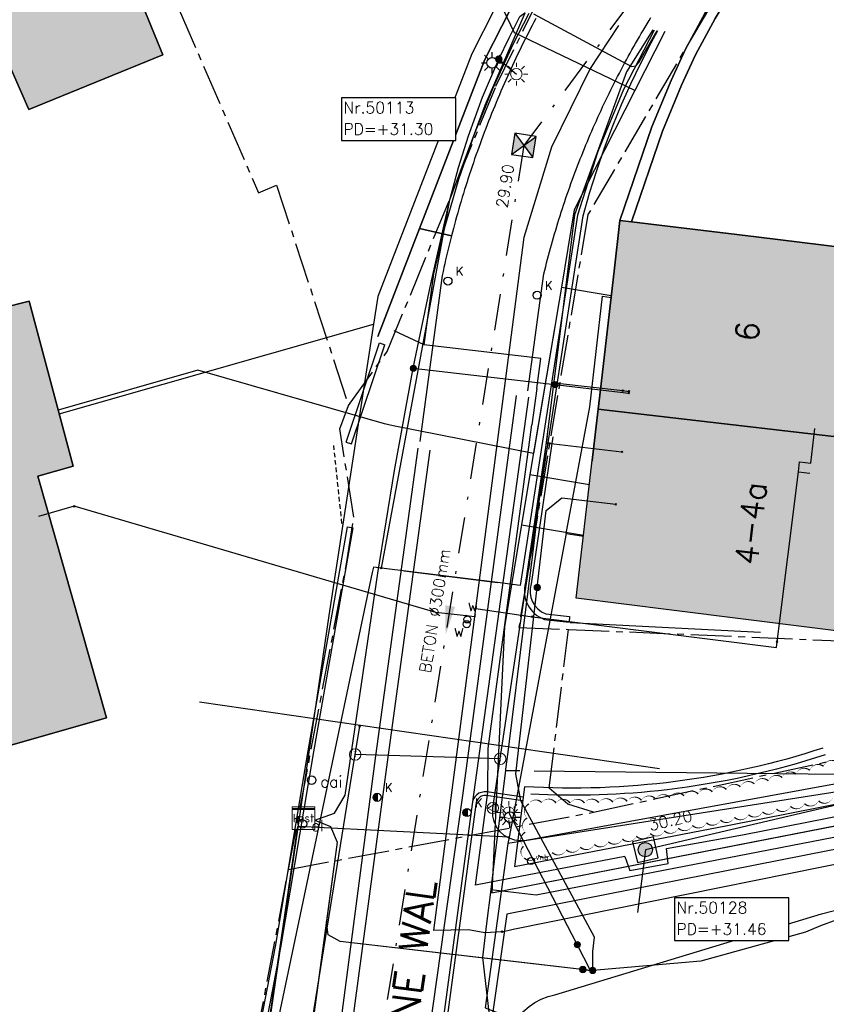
# Model space of a CAD drawing. Header units: metres. Extents: x 202952 to 203755, y 349031 to 349702.
# Tile 33 of 84: x 203191 to 203220, y 349358 to 349393. Entities that reach past the tile are written whole.
import ezdxf
from ezdxf.enums import TextEntityAlignment as Align

# ---------------------------------------------------------------- set-up
doc = ezdxf.new("R2010")
doc.units = ezdxf.units.M
for name, pattern in [('1-200 CENTER', [4.28625, 2.8575, -0.47625, 0.47625, -0.47625]), ('1-200 DASHDOT', [2.54, 1.27, -0.635, 0, -0.635]), ('1-200 HIDDEN', [0.9525, 0.635, -0.3175])]:
    doc.linetypes.add(name, pattern=pattern)
for name, color, linetype in [('bgt.onbegroeidterreindeel', 252, 'Continuous'), ('PH-ALG-WERKGRENS', 3, '1-200 WERKGRENS'), ('PH-BEST-BEBOUWING', 1, 'Continuous'), ('PH-BEST-BEBOUWING-ARCERING', 254, 'Continuous'), ('PH-BEST-BEGROEIIING', 252, 'Continuous'), ('PH-BEST-CAIKAST', 6, 'Continuous'), ('PH-BEST-ELKETRAKAST', 6, 'Continuous'), ('PH-BEST-HUISNUMMER', 7, 'Continuous'), ('PH-BEST-INDACTIEF INGETEKEND', 96, '1-200 DASHDOT'), ('PH-BEST-KADASTRALE-GRENS', 240, '1-200 CENTER'), ('PH-BEST-KL-DATA_EUROFIBER', 115, '1-200 EUROFIBER'), ('PH-BEST-KL-DATA_GEBROERDES van donk', 115, '1-200 DATA'), ('PH-BEST-KL-DATA_KPN', 115, '1-200 TELEFONIE-KPN'), ('PH-BEST-KL-DATA_ZIGGO BV', 115, '1-200 ZIGGO'), ('PH-BEST-KL-GAS_HOGEDRUK_ENEXIS', 115, '1-200 GASLEIDING HOGE DRUK'), ('PH-BEST-KL-GAS_LAGEDRUK_ENEXIS', 115, '1-200 GASLEIDING LAGE DRUK'), ('PH-BEST-KL-LAAGSPANNING-ENEXIS', 115, '1-200 LAAGSPANNING'), ('PH-BEST-KL-WATER-WML', 115, '1-200 WML'), ('PH-BEST-KL-WATER-WML-buiten gebruik', 11, '1-200 WML'), ('PH-BEST-KOLK', 8, 'Continuous'), ('PH-BEST-LICHTMAST-HANDHAVENB', 6, 'Continuous'), ('PH-BEST-MUUR-INDICATIEF INGETEKEND', 1, 'Continuous'), ('PH-BEST-POORT', 8, '1-200 HIDDEN'), ('PH-BEST-PUT-HANDHAVEN', 44, 'Continuous'), ('PH-BEST-RIO-DICHTSCHUIMEN', 222, '1-200 BATTING'), ('PH-BEST-RIO-HANDHAVEN-GEMENGD', 44, '1-200 DASHDOT'), ('PH-BEST-RIO-TE SCHUIMEN PUT', 222, 'Continuous'), ('PH-BEST-RIO-TEKST', 8, 'Continuous'), ('PH-BEST-RIO-TEKST-PUTTENSTAAT', 8, 'Continuous'), ('PH-BEST-RIO-TEKST-VLOEIVLAK', 8, 'Continuous'), ('PH-BEST-RIO-TEKST-VLOEIVLAK TE SCHUIMEN RIOOL', 8, 'Continuous'), ('PH-BEST-RIO-VERWIJDEREN', 20, '1-200 ZIGZAG'), ('PH-BEST-STRAATNAAM-RIOLERING', 7, 'Continuous'), ('PH-BEST-WEGDEEL', 254, 'Continuous'), ('PH-INM-AFSLUITER WATER', 6, 'Continuous'), ('PH-INM-AFVALBAK', 6, 'Continuous'), ('PH-INM-HAAG', 96, '1-200 BLOKHAAG'), ('PH-INM-KANTVERHARDING', 9, 'Continuous'), ('PH-INM-KOLK VERWIJDEREN', 6, 'Continuous'), ('PH-OPBREEK-BEGROEIING', 96, 'Continuous')]:
    doc.layers.add(name, color=color, linetype=linetype)
doc.styles.add('ISO', font='ISO')
doc.styles.add('NLCS-ISO', font='txt')
doc.styles.add('RDL_MAATVOERING', font='romans.shx')
doc.styles.add('ROMANS', font='romans.shx')
doc.linetypes.add('1-200 BATTING', pattern='A,1.27e-05,-0.127,[134,ltypeshp.shx,S=0.127,R=0,X=-0.127,Y=0],-0.254,[134,ltypeshp.shx,S=0.127,R=180,X=0.127,Y=0],-0.127', length=0.508013)
doc.linetypes.add('1-200 BLOKHAAG', pattern='A,0,-0.035,[1,Gras.shx,S=5,R=0,X=0,Y=0.0025],-0.475', length=0.51)
doc.linetypes.add('1-200 DATA', pattern='A,1.5,-0.6,["DATA",ROMANS,S=0.24,R=0,X=-0.5,Y=-0.12],-0.3', length=2.4)
doc.linetypes.add('1-200 EUROFIBER', pattern='A,1.5,-0.6,["EURO",ROMANS,S=0.24,R=0,X=-0.5,Y=-0.12],-0.65', length=2.75)
doc.linetypes.add('1-200 GASLEIDING HOGE DRUK', pattern='A,1.5,-0.6,["GAS HD",ROMANS,S=0.24,R=0,X=-0.5,Y=-0.12],-1.1', length=3.2)
doc.linetypes.add('1-200 GASLEIDING LAGE DRUK', pattern='A,1.5,-0.6,["GAS LD",ROMANS,S=0.24,R=0,X=-0.5,Y=-0.12],-1', length=3.1)
doc.linetypes.add('1-200 LAAGSPANNING', pattern='A,1.5,-0.6,["LS",ROMANS,S=0.24,R=0,X=-0.45,Y=-0.12],-0.05', length=2.15)
doc.linetypes.add('1-200 TELEFONIE-KPN', pattern='A,1.5,-0.6,["KPN",ROMANS,S=0.24,R=0,X=-0.5,Y=-0.12],-0.3', length=2.4)
doc.linetypes.add('1-200 WERKGRENS', pattern='A,1.5,-0.6,["WERK",ROMANS,S=0.24,R=0,X=-0.5,Y=-0.12],-0.45', length=2.55)
doc.linetypes.add('1-200 WML', pattern='A,1.5,-0.6,["WML",ROMANS,S=0.24,R=0,X=-0.5,Y=-0.12],-0.3', length=2.4)
doc.linetypes.add('1-200 ZIGGO', pattern='A,1.5,-0.6,["ZIGGO",ROMANS,S=0.24,R=0,X=-0.5,Y=-0.12],-0.65', length=2.75)
doc.linetypes.add('1-200 ZIGZAG', pattern='A,0.0001016,-0.2032,[131,ltypeshp.shx,S=0.2032,R=0,X=-0.2032,Y=0],-0.4064,[131,ltypeshp.shx,S=0.2032,R=180,X=0.2032,Y=0],-0.2032', length=0.812902)

# ---------------------------------------------------------------- blocks, each defined once
blk = doc.blocks.new('SKL-WTB_HULP_OVERIG-SO')
at = {"color": 0, "linetype": 'ByBlock', "lineweight": 18}
for points in [[(-0.14, 0.14), (0.14, -0.14)], [(0.14, 0.14), (-0.14, -0.14)]]:
    blk.add_lwpolyline(points, dxfattribs=at)
at = {"color": 0, "linetype": 'ByBlock', "lineweight": 18, "style": 'NLCS-ISO', "flags": 1}
for tag, p in [('TYPE', (1.5, 0)), ('LABEL', (1.5, -1.5)), ('OMSCHRIJVING', (1.5, -3))]:
    blk.add_attdef(tag, p, '', height=1, dxfattribs=at)
blk = doc.blocks.new('SKL-WTB_HULP_KAST-SO')
at = {"color": 0, "linetype": 'ByBlock', "lineweight": 18}
for points in [[(-2, 2), (2, 2), (2, 1.68), (-2, 1.68)], [(-2, 1.52), (2, 1.52), (2, -2), (-2, -2)]]:
    blk.add_lwpolyline(points, close=True, dxfattribs=at)
at = {"color": 0, "linetype": 'ByBlock', "lineweight": 18, "style": 'NLCS-ISO'}
blk.add_text('kast', height=1.5, dxfattribs=at).set_placement((0, 0), align=Align.MIDDLE_CENTER)
at = {"color": 0, "linetype": 'ByBlock', "lineweight": 18, "style": 'NLCS-ISO', "flags": 1}
for tag, p in [('TYPE', (2.5, 0)), ('LABEL', (2.5, -1.5)), ('OMSCHRIJVING', (2.5, -3))]:
    blk.add_attdef(tag, p, '', height=1, dxfattribs=at)
blk = doc.blocks.new('SKL-WTB_HULP_MOF-SO')
at = {"linetype": 'ByBlock', "lineweight": 18}
h = blk.add_hatch(color=0, dxfattribs=at)
h.dxf.hatch_style = 1
h.paths.add_polyline_path([(-0.5625, 0, 1), (0.5625, 0, 1)])
at = {"color": 0, "linetype": 'ByBlock', "lineweight": 18}
blk.add_circle((0, 0), 0.5625, dxfattribs=at)
at = {"color": 0, "linetype": 'ByBlock', "lineweight": 18, "style": 'NLCS-ISO', "flags": 1}
for tag, p in [('TYPE', (1.5, 0)), ('LABEL', (1.5, -1.5)), ('OMSCHRIJVING', (1.5, -3))]:
    blk.add_attdef(tag, p, '', height=1, dxfattribs=at)
blk = doc.blocks.new('SKL-ET_OV_LICHTMAST-SO')
at = {"color": 0, "linetype": 'ByBlock', "lineweight": 18}
for points in [[(0, 2), (0, 1.25)], [(-1.25, 0), (-2, 0)], [(-1.41, 1.41), (-0.88, 0.88)], [(0.88, 0.88), (1.41, 1.41)], [(2, 0), (1.25, 0)], [(-1.41, -1.41), (-0.88, -0.88)], [(0, -1.25), (0, -2)], [(0.88, -0.88), (1.41, -1.41)]]:
    blk.add_lwpolyline(points, dxfattribs=at)
blk.add_circle((0, 0), 1, dxfattribs=at)
blk = doc.blocks.new('SKL-WTB_HULP_T STUK-SO')
at = {"color": 0, "linetype": 'ByBlock', "lineweight": 18}
blk.add_circle((0, 0), 1, dxfattribs=at)
at = {"color": 0, "linetype": 'ByBlock', "lineweight": -2, "style": 'NLCS-ISO'}
blk.add_text('T', height=1, dxfattribs=at).set_placement((0, 0), align=Align.MIDDLE_CENTER)
at = {"color": 0, "linetype": 'ByBlock', "lineweight": 18, "style": 'NLCS-ISO', "flags": 1}
for tag, p in [('TYPE', (1.5, 0)), ('LABEL', (1.5, -1.5)), ('OMSCHRIJVING', (1.5, -3))]:
    blk.add_attdef(tag, p, '', height=1, dxfattribs=at)
blk = doc.blocks.new('SKL-WTB_HULP_VERLOOP-SO')
at = {"color": 0, "linetype": 'ByBlock', "lineweight": 18}
for points in [[(0.44, 0.72), (-0.88, 0)], [(0.44, -0.72), (-0.88, 0)], [(0.44, -0.72), (0.44, 0.72)]]:
    blk.add_lwpolyline(points, dxfattribs=at)
blk.add_circle((0, 0), 1, dxfattribs=at)
at = {"color": 0, "linetype": 'ByBlock', "lineweight": 18, "style": 'NLCS-ISO', "flags": 1}
for tag, p in [('TYPE', (1.5, 0)), ('LABEL', (1.5, -1.5)), ('OMSCHRIJVING', (1.5, -3))]:
    blk.add_attdef(tag, p, '', height=1, dxfattribs=at)
blk = doc.blocks.new('*U50')
blk.add_circle((0, 0), 0.142)
at = {"ltscale": 0.05, "style": 'ROMANS'}
blk.add_text('K', height=0.3, dxfattribs=at).set_placement((0.277, 0.195))
blk = doc.blocks.new('65')
at = {"color": 0}
blk.add_circle((0, 0), 0.25, dxfattribs=at)
at = {"color": 0, "style": 'ISO'}
blk.add_attdef('65', (0.6, 0), '', height=0.9, dxfattribs=at)
blk = doc.blocks.new('*U26')
h = blk.add_hatch(color=256)
h.paths.add_polyline_path([(0, 0), (-0.375, 0.375), (-0.375, -0.375)])
h.paths.add_polyline_path([(0.375, 0.375), (0, 0), (0.375, -0.375)])
for p, q in [((-0.375, -0.375), (0.375, 0.375)), ((-0.375, 0.375), (0.375, -0.375))]:
    blk.add_line(p, q)
blk.add_lwpolyline([(-0.375, -0.375), (0.375, -0.375), (0.375, 0.375), (-0.375, 0.375)], close=True)
blk = doc.blocks.new('Materialisatie')
blk.add_solid([(-1.04, 0.173), (-1.04, -0.173), (0, 0)])
at = {"style": 'ROMANS'}
blk.add_attdef('MATERIALISATIE', (-2.631, 0.657), '', height=0.4, dxfattribs=at)
blk = doc.blocks.new('CAI-kast')
blk.add_circle((0, 0), 0.15)
at = {"style": 'RDL_MAATVOERING'}
blk.add_text('cai', height=0.4, dxfattribs=at).set_placement((0.302, -0.254))
blk = doc.blocks.new('83')
at = {"color": 0}
blk.add_circle((0, 0), 0.25, dxfattribs=at)
at = {"color": 0, "style": 'ISO'}
blk.add_attdef('83', (0.6, 0), '', height=0.9, dxfattribs=at)
blk = doc.blocks.new('Elektrakast')
blk.add_circle((0, 0), 0.15)
at = {"style": 'RDL_MAATVOERING'}
blk.add_text('el', height=0.4, dxfattribs=at).set_placement((0.302, -0.254))
blk = doc.blocks.new('*U49')
h = blk.add_hatch(color=256)
edge = h.paths.add_edge_path()
edge.add_arc((0, 0), 0.252, 0, 360)
blk.add_lwpolyline([(-0.375, -0.375), (0.375, -0.375), (0.375, 0.375), (-0.375, 0.375)], close=True)
blk.add_circle((0, 0), 0.252)
blk = doc.blocks.new('Puttenstaat bestaand')
blk.add_wipeout([(0, 0), (4, 0), (4, 1.5), (0, 1.5)])
blk.add_lwpolyline([(0, 0), (4, 0), (4, 1.5), (0, 1.5)], close=True)
at = {"style": 'ROMANS'}
for tag, p in [('NR', (0.066, 0.955)), ('PD', (0.066, 0.203))]:
    blk.add_attdef(tag, p, '', height=0.4, dxfattribs=at)
blk = doc.blocks.new('Lichtmast 2')
at = {"flags": 128}
for points in [[(0, 0.25), (0, 0.5)], [(-0.5, 0), (-0.25, 0)], [(-0.354, 0.354), (-0.177, 0.177)], [(0.177, 0.177), (0.354, 0.354)], [(0.25, 0), (0.5, 0)], [(-0.354, -0.354), (-0.177, -0.177)], [(0, -0.5), (0, -0.25)], [(0.177, -0.177), (0.354, -0.354)]]:
    blk.add_lwpolyline(points, dxfattribs=at)
blk.add_circle((0, 0), 0.25)
blk = doc.blocks.new('*U51')
h = blk.add_hatch(color=256)
edge = h.paths.add_edge_path()
edge.add_arc((0, 0), 0.142, 90, 270)
edge.add_line((0, -0.142), (0, 0.142))
blk.add_line((0, 0.142), (0, -0.142))
blk.add_circle((0, 0), 0.142)
at = {"ltscale": 0.05, "style": 'ROMANS'}
blk.add_text('K', height=0.3, dxfattribs=at).set_placement((0.277, 0.195))

msp = doc.modelspace()

# ---------------------------------------------------------------- hatches: boundary and pattern name
at = {"layer": 'PH-BEST-BEBOUWING-ARCERING'}
for points in [[(203193.353, 349399.03), (203192.904, 349398.847), (203188.674, 349397.258), (203188.415, 349397.152), (203191.681, 349389.702), (203196.376, 349391.617)], [(203192, 349376.86), (203193.24, 349377.21), (203191.7, 349382.99), (203183.201, 349380.844), (203181.88, 349380.51), (203183.28, 349375.5), (203183.49, 349374.75), (203183.292, 349374.695), (203182.34, 349374.43), (203183.35, 349370.824), (203184.8, 349365.65), (203194.41, 349368.39)], [(203222.591, 349372.38), (203221.266, 349372.549), (203220.871, 349372.6), (203220.711, 349371.35), (203219.222, 349371.537), (203214.192, 349372.169), (203210.861, 349372.588), (203211.429, 349377.508), (203211.625, 349379.204), (203222.893, 349377.902)]]:
    msp.add_hatch(color=256, dxfattribs=at).paths.add_polyline_path(points)
h = msp.add_hatch(color=256, dxfattribs=at)
h.paths.add_polyline_path([(203221.046, 349384.768), (203222.16, 349384.632), (203221.651, 349386.888), (203229.178, 349388.416), (203232.318, 349389.066), (203234.866, 349389.594), (203237.08, 349377.7), (203238.48, 349371.87), (203236.483, 349371.392), (203231.778, 349370.265), (203231.34, 349370.16), (203230.751, 349372.613), (203229.94, 349375.99), (203229.063, 349379.641), (203223.405, 349378.764), (203223.35, 349378.33), (203223.058, 349376.041), (203222.59, 349372.38), (203222.892, 349377.902), (203222.993, 349379.737), (203221.52, 349379.53), (203221.978, 349384.206), (203221.105, 349384.346)], flags=16)
h.paths.add_polyline_path([(203222.59, 349372.38), (203221.265, 349372.549), (203220.87, 349372.6), (203220.71, 349371.35), (203219.221, 349371.537), (203214.191, 349372.169), (203210.86, 349372.588), (203211.428, 349377.508), (203211.624, 349379.204), (203222.892, 349377.902)], flags=17)
h = msp.add_hatch(color=256, dxfattribs=at)
h.paths.add_polyline_path([(203221.046, 349384.768), (203222.16, 349384.632), (203221.651, 349386.888), (203229.178, 349388.416), (203232.318, 349389.066), (203234.866, 349389.594), (203237.08, 349377.7), (203238.48, 349371.87), (203236.483, 349371.392), (203231.778, 349370.265), (203231.34, 349370.16), (203230.751, 349372.613), (203229.94, 349375.99), (203229.063, 349379.641), (203223.405, 349378.764), (203223.35, 349378.33), (203223.058, 349376.041), (203222.59, 349372.38), (203222.892, 349377.902), (203222.993, 349379.737), (203221.52, 349379.53), (203221.978, 349384.206), (203221.105, 349384.346)], flags=16)
h.paths.add_polyline_path([(203211.624, 349379.204), (203211.704, 349379.892), (203212.184, 349384.043), (203212.389, 349385.821), (203212.795, 349385.772), (203217.164, 349385.24), (203221.046, 349384.768), (203221.105, 349384.346), (203221.978, 349384.206), (203221.52, 349379.53), (203222.993, 349379.737), (203222.892, 349377.902)], flags=17)

# ---------------------------------------------------------------- linework, layer by layer
at = {"layer": 'bgt.onbegroeidterreindeel'}
for points in [[(203192.904, 349398.847), (203188.674, 349397.258), (203188.415, 349397.152), (203191.681, 349389.702), (203196.376, 349391.617), (203193.353, 349399.03), (203192.904, 349398.847)], [(203212.795, 349385.772), (203213.882, 349388.953), (203214.548, 349390.565), (203215.037, 349391.62), (203215.72, 349392.901), (203216.471, 349394.145), (203217.286, 349395.349), (203218.122, 349396.453), (203217.803, 349396.694), (203219.092, 349398.223), (203221.651, 349386.888), (203222.16, 349384.632), (203221.046, 349384.768), (203217.164, 349385.24), (203212.795, 349385.772)], [(203191.7, 349382.99), (203183.201, 349380.844), (203181.88, 349380.51), (203183.28, 349375.5), (203183.49, 349374.75), (203183.292, 349374.695), (203182.34, 349374.43), (203183.35, 349370.824), (203184.8, 349365.65), (203194.41, 349368.39), (203192, 349376.86), (203193.24, 349377.21), (203191.7, 349382.99)]]:
    msp.add_lwpolyline(points, close=True, dxfattribs=at)
msp.add_lwpolyline([(203208.852, 349393.811), (203207.658, 349391.457), (203207.355, 349390.674), (203206.619, 349388.769), (203205.368, 349385.536), (203203.907, 349381.756)], dxfattribs=at)
at = {"layer": 'PH-ALG-WERKGRENS'}
msp.add_lwpolyline([(203197.664, 349368.954), (203213.779, 349366.611)], dxfattribs=at)
at = {"layer": 'PH-BEST-BEBOUWING'}
for points in [[(203192.904, 349398.847), (203193.353, 349399.03), (203196.376, 349391.617), (203191.681, 349389.702), (203188.415, 349397.152), (203188.674, 349397.258), (203192.904, 349398.847)], [(203211.624, 349379.204), (203211.704, 349379.892), (203212.184, 349384.043), (203212.389, 349385.821), (203212.795, 349385.772), (203217.164, 349385.24), (203221.046, 349384.768), (203221.105, 349384.346), (203221.978, 349384.206), (203221.52, 349379.53), (203222.993, 349379.737), (203222.892, 349377.902), (203211.624, 349379.204)], [(203191.7, 349382.99), (203193.24, 349377.21), (203192, 349376.86), (203194.41, 349368.39), (203184.8, 349365.65), (203183.35, 349370.824), (203182.34, 349374.43), (203183.292, 349374.695), (203183.49, 349374.75), (203183.28, 349375.5), (203181.88, 349380.51), (203183.201, 349380.844), (203191.7, 349382.99)], [(203222.59, 349372.38), (203221.265, 349372.549), (203220.87, 349372.6), (203220.71, 349371.35), (203219.221, 349371.537), (203214.191, 349372.169), (203210.86, 349372.588), (203211.428, 349377.508), (203211.624, 349379.204), (203222.892, 349377.902), (203222.59, 349372.38)]]:
    msp.add_lwpolyline(points, close=True, dxfattribs=at)
at = {"layer": 'PH-BEST-BEGROEIIING'}
msp.add_lwpolyline([(203212.795, 349385.772), (203212.389, 349385.821), (203213.508, 349389.094), (203214.182, 349390.726), (203214.679, 349391.798), (203215.372, 349393.099), (203216.134, 349394.361), (203216.961, 349395.582), (203217.803, 349396.694), (203218.122, 349396.453), (203217.286, 349395.349), (203216.471, 349394.145), (203215.72, 349392.901), (203215.037, 349391.62), (203214.548, 349390.565), (203213.882, 349388.953), (203212.795, 349385.772)], close=True, dxfattribs=at)
at = {"layer": 'PH-BEST-INDACTIEF INGETEKEND', "linetype": '1-200 BLOKHAAG', "flags": 128}
msp.add_lwpolyline([(203219.578, 349367.097, -0.05014), (203214.042, 349365.872, -0.042227), (203209.265, 349365.714)], format="xyb", dxfattribs=at)
at = {"layer": 'PH-BEST-KADASTRALE-GRENS', "ltscale": 0.5}
for p, q in [((203211.461, 349365.085), (203239.345, 349371.116)), ((203200.782, 349363.077), (203211.461, 349365.085))]:
    msp.add_line(p, q, dxfattribs=at)
for points in [[(203185.456, 349420.772), (203191.829, 349404.988), (203199.734, 349386.786), (203200.364, 349387.054), (203202.885, 349379.338)], [(203225.404, 349403.52), (203218.705, 349398.702), (203211.27, 349386.024), (203208.843, 349371.557), (203210.586, 349371.49)], [(203202.885, 349379.338), (203204.236, 349381.222), (203208.046, 349390.522), (203213.926, 349402.507)], [(203210.586, 349371.49), (203222.621, 349370.983), (203222.59, 349372.38), (203222.993, 349379.737), (203221.52, 349379.53), (203221.978, 349384.206), (203221.105, 349384.346), (203220.776, 349386.706), (203221.55, 349386.868), (203229.178, 349388.416), (203228.99, 349389.21)], [(203200.782, 349363.077), (203202.807, 349373.791), (203203.072, 349375.421), (203202.576, 349378.517), (203202.885, 349379.338)], [(203211.461, 349365.085), (203210.56, 349365.369), (203209.915, 349365.926), (203210.586, 349371.49)], [(203198.095, 349354.371), (203199.041, 349355.646), (203199.636, 349357.051), (203200.782, 349363.077)]]:
    msp.add_lwpolyline(points, dxfattribs=at)
at = {"layer": 'PH-BEST-KL-DATA_EUROFIBER'}
for points in [[(203205.531, 349381.46), (203205.868, 349383.946), (203206.268, 349385.618), (203206.748, 349387.261), (203207.308, 349388.878), (203207.945, 349390.467), (203208.662, 349392.021), (203209.213, 349393.079)], [(203205.531, 349381.46), (203204.485, 349381.953)], [(203209.479, 349379.931), (203209.622, 349380.987), (203209.522, 349380.998), (203205.63, 349381.448), (203205.531, 349381.46)], [(203209.479, 349379.931), (203209.306, 349378.655)], [(203212.565, 349363.53), (203208.89, 349362.827), (203207.327, 349362.528), (203207.766, 349365.775), (203207.774, 349367.321), (203209.306, 349378.655)], [(203212.565, 349363.53), (203212.741, 349363.047), (203214.076, 349363.29), (203214.018, 349363.808), (203216.679, 349364.295), (203237.249, 349368.342)]]:
    msp.add_lwpolyline(points, dxfattribs=at)
at = {"layer": 'PH-BEST-KL-DATA_GEBROERDES van donk'}
for points in [[(203213.958, 349392.438), (203212.913, 349390.377), (203208.691, 349392.388), (203208.307, 349393.202)], [(203212.913, 349390.377), (203210.792, 349386.196)], [(203210.792, 349386.196), (203210.337, 349383.484)], [(203210.337, 349383.484), (203210.256, 349383.002)], [(203210.337, 349383.484), (203212.086, 349383.19)], [(203210.256, 349383.002), (203209.235, 349376.917), (203208.94, 349375.16)], [(203210.256, 349383.002), (203209.358, 349377.653)], [(203204.451, 349378.621), (203204.149, 349378.698), (203197.603, 349380.569), (203192.716, 349379.175)], [(203209.358, 349377.653), (203204.451, 349378.621)], [(203209.235, 349376.917), (203211.319, 349376.567)], [(203208.94, 349375.16), (203208.342, 349371.593), (203207.902, 349362.255)], [(203208.94, 349375.16), (203211.115, 349374.795)], [(203207.902, 349362.255), (203231.083, 349366.786)], [(203207.902, 349362.255), (203231.082, 349366.785)]]:
    msp.add_lwpolyline(points, dxfattribs=at)
at = {"layer": 'PH-BEST-KL-DATA_KPN'}
for points in [[(203204.037, 349373.639), (203206.431, 349386.541), (203207.666, 349389.854), (203209.07, 349393.099)], [(203213.584, 349392.489), (203212.511, 349390.403), (203211.614, 349388.235), (203210.899, 349386.001), (203208.899, 349373.033), (203208.105, 349373.132), (203204.037, 349373.639)], [(203204.037, 349373.639), (203203.755, 349373.672), (203203.715, 349373.479), (203200.26, 349357.058), (203200.202, 349356.734), (203200.119, 349356.416), (203200.012, 349356.106), (203199.88, 349355.805), (203199.726, 349355.515), (203199.549, 349355.237), (203199.351, 349354.975), (203199.132, 349354.727), (203198.895, 349354.497), (203198.64, 349354.287), (203198.369, 349354.097), (203198.084, 349353.929), (203197.787, 349353.784), (203197.479, 349353.663), (203193.602, 349352.692), (203191.187, 349351.987), (203176.992, 349348.005), (203174.902, 349347.38)], [(203204.83, 349373.54), (203208.105, 349373.132)]]:
    msp.add_lwpolyline(points, dxfattribs=at)
at = {"layer": 'PH-BEST-KL-DATA_ZIGGO BV'}
for points in [[(203208.003, 349393.243), (203207.201, 349391.661), (203203.913, 349383.158), (203203.763, 349382.181)], [(203210.501, 349374.847), (203211.332, 349379.284), (203211.78, 349383.164), (203212.077, 349383.123)], [(203192.752, 349379.041), (203203.763, 349382.181)], [(203203.763, 349382.181), (203202.193, 349371.974), (203199.737, 349355.209)], [(203210.501, 349374.847), (203208.511, 349364.216)], [(203210.501, 349374.847), (203211.111, 349374.762)], [(203219.999, 349365.795), (203208.467, 349363.983)], [(203199.698, 349354.947), (203201.111, 349364.587)], [(203208.511, 349364.216), (203201.111, 349364.587)], [(203208.511, 349364.216), (203208.467, 349363.983)], [(203208.467, 349363.983), (203207.664, 349358.236), (203210.741, 349357.042), (203216.256, 349355.165), (203217.207, 349354.599), (203218.1, 349353.949), (203219.303, 349352.838), (203219.996, 349352.022), (203220.592, 349351.159), (203221.08, 349350.263), (203221.455, 349349.345), (203221.598, 349348.882), (203222.577, 349342.91)]]:
    msp.add_lwpolyline(points, dxfattribs=at)
at = {"layer": 'PH-BEST-KL-GAS_HOGEDRUK_ENEXIS'}
msp.add_lwpolyline([(203189.359, 349349.376), (203199.062, 349352.039), (203208.08, 349353.782), (203208.495, 349357.362), (203208.625, 349357.626), (203208.788, 349357.87), (203208.983, 349358.091), (203209.206, 349358.283), (203209.414, 349358.422), (203209.636, 349358.536), (203209.87, 349358.624), (203210.112, 349358.685), (203219.453, 349361.53), (203232.6, 349364.909), (203239.74, 349366.619), (203254.6, 349371.017), (203262.598, 349372.565), (203279.929, 349376.813), (203283.916, 349377.625), (203292.088, 349378.609), (203314.15, 349381.765), (203317.062, 349382.384), (203337.523, 349387.583), (203337.829, 349433.362)], dxfattribs=at)
at = {"layer": 'PH-BEST-KL-GAS_LAGEDRUK_ENEXIS'}
for points in [[(203208.195, 349366.956), (203209.074, 349372.812), (203211.098, 349385.978), (203211.325, 349386.779), (203211.576, 349387.574), (203211.849, 349388.36), (203212.144, 349389.139), (203212.449, 349389.878), (203212.774, 349390.609), (203213.119, 349391.331), (203213.483, 349392.042), (203213.718, 349392.471)], [(203210.197, 349380.12), (203212.487, 349379.856)], [(203212.487, 349379.856), (203212.703, 349379.831)], [(203209.873, 349378.011), (203212.458, 349377.712)], [(203203.117, 349367.108), (203203.276, 349368.095)], [(203073.192, 349323.473), (203073.904, 349318.816), (203074.988, 349315.426), (203078.106, 349310.771), (203085.987, 349314.12), (203090.958, 349316.514), (203095.926, 349318.661), (203096.798, 349319.101), (203103.91, 349322.174), (203109.414, 349324.646), (203119.007, 349328.687), (203122.419, 349330.194), (203131.494, 349333.815), (203134.95, 349335.101), (203151.246, 349340.359), (203155.733, 349341.957), (203163.101, 349343.667), (203174.538, 349345.603), (203189.278, 349349.665), (203200.812, 349352.83), (203203.117, 349367.108)], [(203208.195, 349366.956), (203203.117, 349367.108)], [(203223.626, 349367.043), (203221.855, 349366.626), (203220.037, 349366.092), (203209.105, 349364.099), (203208.904, 349364.083), (203208.703, 349364.108), (203208.512, 349364.172), (203208.337, 349364.274), (203208.187, 349364.409), (203208.066, 349364.571), (203207.981, 349364.754), (203207.934, 349364.951), (203207.936, 349365.231)], [(203207.936, 349365.231), (203208.195, 349366.956)]]:
    msp.add_lwpolyline(points, dxfattribs=at)
at = {"layer": 'PH-BEST-KL-LAAGSPANNING-ENEXIS'}
for points in [[(203207.579, 349390.141), (203208.147, 349391.47), (203208.505, 349392.222), (203208.886, 349392.963), (203209.056, 349393.098), (203209.07, 349393.099)], [(203209.362, 349393.059), (203212.793, 349391.213)], [(203212.943, 349391.24), (203213.047, 349391.351), (203213.688, 349392.475)], [(203208.147, 349391.47), (203208.761, 349390.947)], [(203212.793, 349391.213), (203212.943, 349391.24)], [(203205.763, 349383.598), (203206.432, 349386.545), (203206.733, 349387.671), (203207.082, 349388.784), (203207.579, 349390.141)], [(203201.703, 349364.811), (203202.393, 349365.052), (203202.76, 349365.684), (203203.914, 349373.46), (203204.491, 349377.057), (203205.152, 349380.639), (203205.763, 349383.598)], [(203205.152, 349380.639), (203210.113, 349380.066)], [(203210.113, 349380.066), (203212.696, 349379.767)], [(203209.494, 349372.961), (203209.805, 349375.656), (203210.359, 349376.095), (203212.246, 349375.877)], [(203211.435, 349359.541), (203211.441, 349360.209), (203211.499, 349360.706), (203208.918, 349365.487), (203208.738, 349366.424), (203209.494, 349372.961)], [(203241.101, 349366.091), (203224.327, 349362.515), (203223.014, 349362.244), (203221.717, 349361.902), (203220.555, 349361.53), (203219.413, 349361.102), (203218.891, 349360.884)], [(203210.897, 349360.444), (203208.493, 349365.07)], [(203201.703, 349364.811), (203202.254, 349364.585), (203202.485, 349364.036), (203202.108, 349361.257)], [(203202.485, 349364.036), (203200.838, 349351.9)], [(203202.108, 349361.257), (203200.838, 349351.9), (203200.461, 349350.611), (203199.801, 349349.442)], [(203202.593, 349360.556), (203202.175, 349360.785), (203202.108, 349361.257)], [(203218.891, 349360.884), (203215.226, 349359.863), (203211.435, 349359.541), (203211.364, 349359.542), (203202.593, 349360.556)], [(203208.551, 349359.868), (203202.593, 349360.556)], [(203211.091, 349359.574), (203211.364, 349359.542), (203210.897, 349360.444)], [(203211.364, 349359.542), (203208.551, 349359.868)]]:
    msp.add_lwpolyline(points, dxfattribs=at)
at = {"layer": 'PH-BEST-KL-WATER-WML'}
for points in [[(203208.259, 349360.895), (203207.66, 349360.863), (203207.084, 349360.959), (203205.873, 349360.946), (203207.317, 349372.026), (203207.355, 349372.321), (203208.664, 349382.354), (203209.033, 349385.234), (203210.003, 349388.403), (203211.338, 349391.11), (203212.352, 349392.655)], [(203208.259, 349360.895), (203208.655, 349360.986), (203224.37, 349364.159), (203226.118, 349364.366), (203229.781, 349364.8), (203238.968, 349366.52), (203242.713, 349367.311), (203245.549, 349367.91), (203251.947, 349369.202), (203254.373, 349369.692), (203268.307, 349372.706), (203270.65, 349373.646), (203272.166, 349374.883), (203274.611, 349377.145), (203276.451, 349378.336), (203278.341, 349378.964), (203278.826, 349379.067), (203285.546, 349380.496), (203286.268, 349380.649), (203289.939, 349381.429), (203297.363, 349382.343), (203302.227, 349382.941), (203306.633, 349383.577)], [(203218.64, 349377.012), (203218.681, 349377.36), (203219.078, 349377.314), (203219.218, 349378.528)], [(203217.892, 349371.059), (203218.64, 349377.012)], [(203218.64, 349377.012), (203219.037, 349376.962)], [(203193.276, 349375.803), (203192.026, 349375.447)], [(203207.007, 349371.964), (203205.94, 349372.08), (203193.276, 349375.803)], [(203207.355, 349372.321), (203207.349, 349372.271), (203207.343, 349372.222), (203209.322, 349371.936)], [(203207.317, 349372.026), (203207.311, 349371.976), (203207.305, 349371.926), (203207.007, 349371.964)], [(203209.322, 349371.936), (203217.867, 349370.86), (203217.892, 349371.059)], [(203209.382, 349366.539), (203222.181, 349366.399), (203225.098, 349367.098)], [(203208.382, 349366.55), (203208.012, 349363.573)], [(203208.382, 349366.55), (203208.432, 349366.549), (203208.882, 349366.544)], [(203208.012, 349363.573), (203207.864, 349362.382)], [(203207.864, 349362.382), (203207.717, 349361.191)]]:
    msp.add_lwpolyline(points, dxfattribs=at)
at = {"layer": 'PH-BEST-KL-WATER-WML-buiten gebruik'}
for points in [[(203213.538, 349392.495), (203212.62, 349391.031), (203210.801, 349386.014), (203210.329, 349382.22), (203209.636, 349376.645), (203209.287, 349373.834), (203209.036, 349371.81), (203208.461, 349367.185), (203208.387, 349366.591), (203208.382, 349366.55)], [(203207.864, 349362.382), (203208.658, 349362.283), (203209.452, 349362.185), (203235.132, 349367.166), (203242.501, 349368.596), (203247.07, 349369.482), (203258.232, 349371.647), (203263.853, 349372.737), (203268.158, 349373.572), (203272.202, 349378.176), (203276.228, 349378.945), (203278.26, 349379.333), (203282.126, 349380.071), (203283.189, 349381.046), (203286.33, 349381.674), (203287.704, 349381.949), (203294.736, 349383.03), (203296.531, 349383.306), (203301.452, 349384.062), (203307.385, 349384.974)], [(203207.717, 349361.191), (203207.571, 349360), (203209.017, 349347.584)]]:
    msp.add_lwpolyline(points, dxfattribs=at)
at = {"layer": 'PH-BEST-MUUR-INDICATIEF INGETEKEND'}
for points in [[(203202.799, 349378.056), (203203.968, 349381.531)], [(203203.968, 349381.531), (203204.158, 349381.467)], [(203202.799, 349378.056), (203202.989, 349377.992)], [(203202.852, 349375.081), (203203.049, 349375.046)]]:
    msp.add_lwpolyline(points, dxfattribs=at)
at = {"layer": 'PH-BEST-MUUR-INDICATIEF INGETEKEND', "ltscale": 0.25, "flags": 128}
msp.add_lwpolyline([(203202.989, 349377.992), (203204.158, 349381.467)], dxfattribs=at)
for points in [[(203193.451, 349352.873), (203197.371, 349353.932, 0.143104), (203198.83, 349354.86, 0.140309), (203199.554, 349356.394), (203200.321, 349360.383), (203201.465, 349367.231), (203202.852, 349375.081)], [(203193.503, 349352.68), (203197.425, 349353.74, 0.14325), (203198.98, 349354.729, 0.14009), (203199.751, 349356.359), (203200.518, 349360.348), (203201.663, 349367.198), (203203.049, 349375.046)]]:
    msp.add_lwpolyline(points, format="xyb", dxfattribs=at)
at = {"layer": 'PH-BEST-POORT', "ltscale": 0.25, "flags": 128}
msp.add_lwpolyline([(203202.654, 349375.204), (203202.356, 349378.041)], dxfattribs=at)
at = {"layer": 'PH-BEST-RIO-DICHTSCHUIMEN'}
msp.add_line((203268.875, 349376.736), (203213.279, 349363.772), dxfattribs=at)
at = {"layer": 'PH-BEST-RIO-HANDHAVEN-GEMENGD'}
for p, q in [((203219.104, 349401.984), (203209.024, 349388.448)), ((203209.024, 349388.448), (203203.537, 349354.114))]:
    msp.add_line(p, q, dxfattribs=at)
at = {"layer": 'PH-BEST-RIO-VERWIJDEREN'}
msp.add_lwpolyline([(203213.279, 349363.772), (203213.006, 349361.572)], dxfattribs=at)
at = {"layer": 'PH-BEST-WEGDEEL'}
for points in [[(203240.704, 349414.684), (203234.654, 349410.288), (203219.511, 349398.324), (203219.092, 349398.223), (203217.803, 349396.694), (203216.961, 349395.582), (203216.134, 349394.361), (203215.372, 349393.099), (203214.679, 349391.798), (203214.182, 349390.726), (203213.508, 349389.094), (203212.389, 349385.821), (203212.184, 349384.043), (203211.704, 349379.892), (203211.624, 349379.204), (203211.428, 349377.508), (203211.414, 349377.385)], [(203209.445, 349392.896), (203209.379, 349392.771), (203209.313, 349392.646), (203209.248, 349392.521), (203209.184, 349392.395), (203209.12, 349392.269), (203209.057, 349392.143), (203208.994, 349392.016), (203208.931, 349391.889), (203208.869, 349391.762), (203208.807, 349391.635), (203208.746, 349391.507), (203208.686, 349391.379), (203208.626, 349391.251), (203208.567, 349391.123), (203208.508, 349390.994), (203208.45, 349390.865), (203208.392, 349390.736), (203208.335, 349390.607), (203208.278, 349390.478), (203208.221, 349390.348), (203208.166, 349390.218), (203208.111, 349390.088), (203208.056, 349389.957), (203208.002, 349389.826), (203207.948, 349389.695), (203207.895, 349389.564), (203207.843, 349389.432), (203207.791, 349389.301), (203207.74, 349389.169), (203207.689, 349389.037), (203207.639, 349388.905), (203207.589, 349388.773), (203207.54, 349388.641), (203207.491, 349388.508), (203207.443, 349388.375), (203207.395, 349388.242), (203207.348, 349388.108), (203207.301, 349387.975), (203207.255, 349387.841), (203207.21, 349387.707), (203207.165, 349387.573), (203207.121, 349387.439), (203207.077, 349387.305), (203207.034, 349387.17), (203206.991, 349387.035), (203206.949, 349386.9), (203206.907, 349386.765), (203206.866, 349386.63), (203206.826, 349386.494), (203206.786, 349386.358), (203206.747, 349386.222), (203206.708, 349386.086), (203206.67, 349385.95), (203206.632, 349385.814), (203206.595, 349385.677), (203206.558, 349385.541), (203206.489, 349385.275), (203205.368, 349385.536), (203206.619, 349388.769), (203207.355, 349390.674), (203207.658, 349391.457), (203208.852, 349393.811)], [(203209.165, 349379.851), (203209.383, 349381.46), (203209.502, 349382.339), (203209.72, 349383.946), (203209.757, 349384.076), (203209.789, 349384.204), (203209.822, 349384.332), (203209.855, 349384.46), (203209.889, 349384.588), (203209.923, 349384.715), (203209.957, 349384.843), (203209.993, 349384.97), (203210.029, 349385.098), (203210.065, 349385.225), (203210.102, 349385.352), (203210.139, 349385.478), (203210.177, 349385.605), (203210.216, 349385.731), (203210.255, 349385.857), (203210.295, 349385.983), (203210.335, 349386.109), (203210.376, 349386.234), (203210.417, 349386.36), (203210.458, 349386.486), (203210.5, 349386.611), (203210.543, 349386.736), (203210.586, 349386.861), (203210.63, 349386.986), (203210.675, 349387.11), (203210.72, 349387.234), (203210.765, 349387.358), (203210.811, 349387.482), (203210.857, 349387.606), (203210.904, 349387.729), (203210.952, 349387.852), (203211, 349387.975), (203211.049, 349388.098), (203211.098, 349388.221), (203211.148, 349388.344), (203211.198, 349388.466), (203211.248, 349388.588), (203211.299, 349388.71), (203211.351, 349388.831), (203211.403, 349388.952), (203211.456, 349389.073), (203211.509, 349389.194), (203211.563, 349389.315), (203211.617, 349389.436), (203211.672, 349389.556), (203211.727, 349389.676), (203211.783, 349389.796), (203211.839, 349389.915), (203211.896, 349390.034), (203211.954, 349390.153), (203212.012, 349390.272), (203212.07, 349390.391), (203212.129, 349390.509), (203212.188, 349390.627), (203212.248, 349390.745), (203212.308, 349390.863), (203212.369, 349390.98), (203212.43, 349391.097), (203212.492, 349391.214), (203212.554, 349391.331), (203212.617, 349391.447), (203212.68, 349391.563), (203212.744, 349391.679), (203212.808, 349391.794), (203212.873, 349391.909), (203212.938, 349392.024), (203213.004, 349392.138), (203213.07, 349392.252), (203213.137, 349392.366), (203213.204, 349392.48), (203213.272, 349392.594), (203213.34, 349392.707), (203213.408, 349392.82), (203213.477, 349392.933)], [(203203.907, 349381.756), (203205.368, 349385.536), (203206.489, 349385.275), (203206.465, 349385.182), (203206.441, 349385.09), (203206.418, 349384.997), (203206.395, 349384.904), (203206.372, 349384.811), (203206.35, 349384.718), (203206.317, 349384.58), (203206.285, 349384.443), (203206.254, 349384.305), (203206.223, 349384.167), (203206.193, 349384.029), (203206.163, 349383.891), (203205.376, 349378.08)]]:
    msp.add_lwpolyline(points, dxfattribs=at)
at = {"layer": 'PH-INM-HAAG', "flags": 128}
msp.add_lwpolyline([(203210.645, 349371.727), (203217.307, 349371.392), (203217.307, 349371.392)], dxfattribs=at)
at = {"layer": 'PH-INM-KANTVERHARDING'}
msp.add_line((203210.628, 349371.948), (203210.607, 349371.749), dxfattribs=at)
at = {"layer": 'PH-INM-KANTVERHARDING', "flags": 128}
for points in [[(203208.757, 349379.685), (203206.872, 349365.668), (203205.32, 349354.659), (203204.761, 349350.199, 0.35182), (203206.301, 349346.335)], [(203209.846, 349378.264), (203209.085, 349373.132, 0.401783), (203209.751, 349371.84), (203210.607, 349371.749)], [(203210.044, 349378.235), (203209.28, 349373.088, 0.399045), (203209.796, 349372.037), (203210.628, 349371.948)], [(203200.298, 349345.969, 0.208844), (203201.74, 349348.152), (203202.97, 349357.257), (203204.271, 349367.008), (203205.745, 349377.776)], [(203209, 349365.609), (203207.724, 349365.794, 0.445737), (203207.215, 349365.368), (203206.182, 349357.746), (203205.064, 349349.446, 0.441718), (203207.893, 349346.389)], [(203208.983, 349365.48), (203207.706, 349365.666, 0.451184), (203207.345, 349365.357), (203206.311, 349357.728), (203205.193, 349349.431, 0.44137), (203207.892, 349346.519, 0.218557)]]:
    msp.add_lwpolyline(points, format="xyb", dxfattribs=at)
at = {"layer": 'PH-INM-KANTVERHARDING'}
for points in [[(203209.183, 349379.627), (203207.215, 349365.368)], [(203202.569, 349357.332), (203203.845, 349367.066), (203205.319, 349377.835)], [(203240.489, 349367.719), (203230.723, 349365.812), (203219.731, 349363.746), (203208.426, 349361.513), (203206.695, 349349.448), (203207.903, 349347.825), (203217.895, 349348.522), (203225.062, 349348.925), (203235.123, 349349.674), (203244.048, 349350.721), (203242.197, 349359.744), (203240.126, 349369.416)]]:
    msp.add_lwpolyline(points, dxfattribs=at)
msp.add_lwpolyline([(203219.5, 349367.334, -0.094644), (203209.047, 349365.977), (203208.692, 349363.182), (203216.154, 349364.622), (203220.579, 349365.491), (203220.397, 349366.44), (203223.448, 349367.025), (203223.629, 349366.07), (203230.4, 349367.407), (203230.223, 349368.27), (203233.272, 349368.983), (203233.491, 349368.002), (203240.149, 349369.308)], format="xyb", dxfattribs=at)
at = {"layer": 'PH-OPBREEK-BEGROEIING'}
msp.add_lwpolyline([(203219.835, 349365.579, 0, 0.05, -0.520567), (203219.344, 349365.483, 0, 0.05, -0.520567), (203218.853, 349365.386, 0, 0.05, -0.520567), (203218.363, 349365.29, 0, 0.05, -0.520567), (203217.872, 349365.194, 0, 0.05, -0.520567), (203217.382, 349365.097, 0, 0.05, -0.520567), (203216.891, 349365.001, 0, 0.05, -0.520567), (203216.4, 349364.905, 0, 0.05, -0.520567), (203215.91, 349364.809, 0, 0.05, -0.520567), (203215.419, 349364.714, 0, 0.05, -0.520567), (203214.928, 349364.62, 0, 0.05, -0.520567), (203214.437, 349364.525, 0, 0.05, -0.520567), (203213.946, 349364.43, 0, 0.05, -0.520567), (203213.455, 349364.335, 0, 0.05, -0.520567), (203212.964, 349364.241, 0, 0.05, -0.520567), (203212.473, 349364.146, 0, 0.05, -0.520567), (203211.982, 349364.051, 0, 0.05, -0.520567), (203211.491, 349363.957, 0, 0.05, -0.520567), (203211, 349363.862, 0, 0.05, -0.520567), (203210.509, 349363.767, 0, 0.05, -0.520567), (203210.018, 349363.672, 0, 0.05, -0.520567), (203209.527, 349363.578, 0, 0.05, -0.520567), (203209.036, 349363.483, 0, 0.05, -0.520567), (203209.013, 349363.887, 0, 0.05, -0.520567), (203209.076, 349364.383, 0, 0.05, -0.520567), (203209.139, 349364.879, 0, 0.05, -0.520567), (203209.202, 349365.375, 0, 0.05, -0.520567), (203209.645, 349365.422, 0, 0.05, -0.520567), (203210.145, 349365.409, 0, 0.05, -0.520567), (203210.645, 349365.404, 0, 0.05, -0.520567), (203211.145, 349365.408, 0, 0.05, -0.520567), (203211.645, 349365.419, 0, 0.05, -0.520567), (203212.144, 349365.439, 0, 0.05, -0.520567), (203212.643, 349365.466, 0, 0.05, -0.520567), (203213.142, 349365.502, 0, 0.05, -0.520567), (203213.64, 349365.546, 0, 0.05, -0.520567), (203214.138, 349365.597, 0, 0.05, -0.520567), (203214.634, 349365.657, 0, 0.05, -0.520567), (203215.129, 349365.725, 0, 0.05, -0.520567), (203215.624, 349365.801, 0, 0.05, -0.520567), (203216.116, 349365.884, 0, 0.05, -0.520567), (203216.608, 349365.976, 0, 0.05, -0.520567), (203217.098, 349366.076, 0, 0.05, -0.520567), (203217.586, 349366.183, 0, 0.05, -0.520567), (203218.073, 349366.298, 0, 0.05, -0.520567), (203218.557, 349366.422, 0, 0.05, -0.520567), (203219.04, 349366.553, 0, 0.05, -0.520567), (203219.52, 349366.691, 0, 0.05, -0.520567), (203219.998, 349366.838, 0, 0.05, -0.520567)], format="xyseb", dxfattribs=at)

# ---------------------------------------------------------------- block references
at = {"layer": 'PH-BEST-CAIKAST', "color": 9}
msp.add_blockref('CAI-kast', (203201.592, 349366.208), dxfattribs=at)
at = {"layer": 'PH-BEST-ELKETRAKAST', "color": 9}
msp.add_blockref('Elektrakast', (203201.274, 349364.673), dxfattribs=at)
at = {"layer": 'PH-BEST-KL-DATA_KPN', "xscale": 0.2, "yscale": 0.2, "zscale": 0.2}
msp.add_blockref('SKL-WTB_HULP_OVERIG-SO', (203204.037, 349373.639), dxfattribs=at)
at = {"layer": 'PH-BEST-KL-GAS_LAGEDRUK_ENEXIS', "xscale": 0.2, "yscale": 0.2, "zscale": 0.2}
for name, p in [('SKL-WTB_HULP_OVERIG-SO', (203210.197, 349380.12)), ('SKL-WTB_HULP_OVERIG-SO', (203212.487, 349379.856)), ('SKL-WTB_HULP_OVERIG-SO', (203212.703, 349379.831)), ('SKL-WTB_HULP_OVERIG-SO', (203209.873, 349378.011)), ('SKL-WTB_HULP_OVERIG-SO', (203212.458, 349377.712)), ('SKL-WTB_HULP_OVERIG-SO', (203203.276, 349368.095)), ('SKL-WTB_HULP_T STUK-SO', (203203.117, 349367.108)), ('SKL-WTB_HULP_T STUK-SO', (203208.195, 349366.956)), ('SKL-WTB_HULP_VERLOOP-SO', (203207.936, 349365.231))]:
    msp.add_blockref(name, p, dxfattribs=at)
at = {"layer": 'PH-BEST-KL-LAAGSPANNING-ENEXIS', "xscale": 0.2, "yscale": 0.2, "zscale": 0.2}
for name, p in [('SKL-WTB_HULP_MOF-SO', (203208.147, 349391.47)), ('SKL-ET_OV_LICHTMAST-SO', (203208.761, 349390.947)), ('SKL-WTB_HULP_MOF-SO', (203205.152, 349380.639)), ('SKL-WTB_HULP_MOF-SO', (203210.113, 349380.066)), ('SKL-WTB_HULP_OVERIG-SO', (203212.696, 349379.767)), ('SKL-WTB_HULP_OVERIG-SO', (203212.246, 349375.877)), ('SKL-WTB_HULP_MOF-SO', (203209.494, 349372.961)), ('SKL-ET_OV_LICHTMAST-SO', (203208.493, 349365.07)), ('SKL-WTB_HULP_KAST-SO', (203201.309, 349364.879)), ('SKL-WTB_HULP_MOF-SO', (203210.897, 349360.444)), ('SKL-WTB_HULP_MOF-SO', (203211.091, 349359.574)), ('SKL-WTB_HULP_MOF-SO', (203211.435, 349359.541))]:
    msp.add_blockref(name, p, dxfattribs=at)
at = {"layer": 'PH-BEST-KL-WATER-WML', "xscale": 0.2, "yscale": 0.2, "zscale": 0.2}
for p in [(203193.276, 349375.803), (203207.007, 349371.964), (203209.322, 349371.936), (203217.892, 349371.059), (203208.259, 349360.895)]:
    msp.add_blockref('SKL-WTB_HULP_OVERIG-SO', p, dxfattribs=at)
at = {"layer": 'PH-BEST-KOLK', "color": 9}
msp.add_blockref('*U50', (203206.365, 349383.695), dxfattribs=at)
at = {"layer": 'PH-BEST-KOLK'}
for p in [(203206.365, 349383.695), (203209.488, 349383.199)]:
    msp.add_blockref('*U50', p, dxfattribs=at)
at = {"layer": 'PH-BEST-LICHTMAST-HANDHAVENB', "color": 9, "xscale": 0.75, "yscale": 0.75, "zscale": 0.75}
msp.add_blockref('Lichtmast 2', (203207.914, 349391.342), dxfattribs=at)
at = {"layer": 'PH-BEST-LICHTMAST-HANDHAVENB', "xscale": 0.75, "yscale": 0.75, "zscale": 0.75}
for p in [(203207.914, 349391.342), (203208.536, 349364.91)]:
    msp.add_blockref('Lichtmast 2', p, dxfattribs=at)
at = {"layer": 'PH-BEST-PUT-HANDHAVEN', "rotation": 351.0575103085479}
msp.add_blockref('*U26', (203209.024, 349388.448), dxfattribs=at)
at = {"layer": 'PH-BEST-RIO-TE SCHUIMEN PUT', "rotation": 13.12579276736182}
msp.add_blockref('*U49', (203213.279, 349363.772), dxfattribs=at)
at = {"layer": 'PH-BEST-RIO-TEKST'}
ref = msp.add_blockref('Materialisatie', (203206.281, 349371.281), dxfattribs=dict(at, rotation=260.920315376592))
ref.add_attrib('MATERIALISATIE', 'BETON %%c300mm ', (203205.75, 349369.939), dxfattribs={"layer": '0', "height": 0.4, "rotation": 80.835, "style": 'ROMANS'})
at = {"layer": 'PH-INM-AFSLUITER WATER'}
ref = msp.add_blockref('65', (203207.045, 349371.841), dxfattribs=dict(at, xscale=0.5, yscale=0.5, zscale=0.5))
ref.add_attrib('65', 'w', (203207.056, 349372.118), dxfattribs={"layer": '0', "color": 0, "height": 0.45, "style": 'ISO'})
ref = msp.add_blockref('65', (203207.022, 349371.671), dxfattribs=dict(at, xscale=0.5, yscale=0.5, zscale=0.5))
ref.add_attrib('65', 'w', (203206.57, 349371.226), dxfattribs={"layer": '0', "color": 0, "height": 0.45, "style": 'ISO'})
at = {"layer": 'PH-INM-AFVALBAK'}
ref = msp.add_blockref('83', (203209.274, 349363.375), dxfattribs=dict(at, xscale=0.5, yscale=0.5, zscale=0.5))
ref.add_attrib('83', 'vnb', (203209.43, 349363.41), dxfattribs={"layer": '0', "color": 0, "height": 0.2, "style": 'ISO'})
at = {"layer": 'PH-INM-KOLK VERWIJDEREN'}
for p in [(203203.884, 349365.607), (203203.884, 349365.607), (203207.034, 349365.072)]:
    msp.add_blockref('*U51', p, dxfattribs=at)

# ---------------------------------------------------------------- texts
at = {"layer": 'PH-BEST-HUISNUMMER', "style": 'ROMANS'}
for s, p in [('6', (203216.853, 349381.931)), ('4-4a', (203216.973, 349375.205))]:
    msp.add_text(s, height=0.8, rotation=83.4, dxfattribs=at).set_placement(p, align=Align.MIDDLE_CENTER)
at = {"layer": 'PH-BEST-RIO-TEKST-VLOEIVLAK', "style": 'ROMANS'}
msp.add_text('29.90', height=0.4, rotation=80.9203, dxfattribs=at).set_placement((203208.444, 349386.231))
at = {"layer": 'PH-BEST-RIO-TEKST-VLOEIVLAK TE SCHUIMEN RIOOL', "style": 'ROMANS'}
msp.add_text('30.20', height=0.4, rotation=13.1258, dxfattribs=at).set_placement((203213.455, 349364.429))
at = {"layer": 'PH-BEST-STRAATNAAM-RIOLERING', "style": 'ROMANS'}
msp.add_text('KLEINE WAL', height=1, rotation=82.5374, dxfattribs=at).set_placement((203204.956, 349358.874), align=Align.MIDDLE_CENTER)

# ---------------------------------------------------------------- next in the draw order: block references
at = {"layer": 'PH-BEST-RIO-TEKST-PUTTENSTAAT'}
for p, values in [((203202.638, 349388.615), {'PD': 'PD=+31.30', 'NR': 'Nr.50113'}), ((203214.303, 349360.585), {'PD': 'PD=+31.46', 'NR': 'Nr.50128'})]:
    msp.add_blockref('Puttenstaat bestaand', p, dxfattribs=at).add_auto_attribs(values)

doc.saveas('drawing.dxf')
